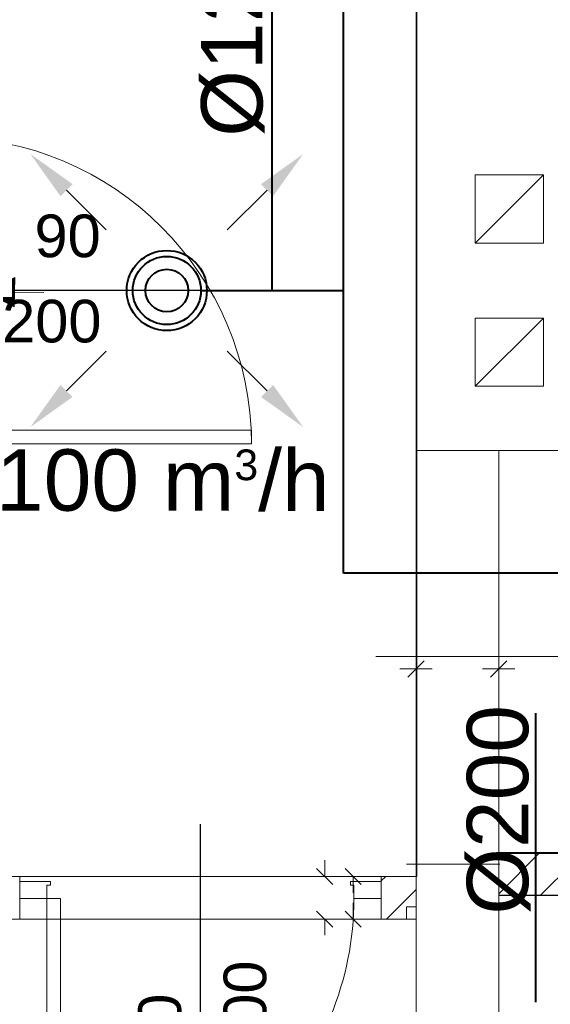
# Model space of a CAD drawing. Header units: millimetres. Extents: x 178516 to 426772, y -178579 to -115871.
# Tile 69 of 256: x 268119 to 269675, y -135039 to -132151. Entities that reach past the tile are written whole.
import ezdxf
from ezdxf.enums import TextEntityAlignment as Align

# ---------------------------------------------------------------- set-up
doc = ezdxf.new("R2010")
doc.units = ezdxf.units.MM
doc.header["$MEASUREMENT"] = 0
doc.set_wipeout_variables(frame=1)
doc.layers.get('0').update_dxf_attribs({"color": 252, "lineweight": 5})
doc.layers.add('_WE elementy podciśnieniowe', color=7, linetype='Continuous', lineweight=15, true_color=0x139b48)
for name, color, linetype, lineweight in [('IS_nawiew', 5, 'Continuous', 40), ('IS_wywiew', 1, 'Continuous', 40), ('Nowe_! NAZWY POM_Nr_pióra__19', 252, 'Continuous', 5), ('Nowe_220-A Ściany', 252, 'Continuous', 5), ('Nowe_220-A Ściany_Nr_pióra__93', 252, 'Continuous', 5), ('Nowe_820-G Rysunki Obrazki_Nr_pióra__24', 252, 'Continuous', 5), ('Nowe_Drzwi ARCHICAD_Nr_pióra__168', 252, 'Continuous', 5), ('Nowe_Nowe_220(1)-A Ściany zewnętrzne_Nr_pióra__241', 252, 'Continuous', 5), ('Nowe_Nowe_220(1)-A Ściany zewnętrzne_Nr_pióra__3', 252, 'Continuous', 5), ('Nowe_Nowe_220(1)-A Ściany zewnętrzne_Nr_pióra__57', 252, 'Continuous', 5), ('Nowe_Znaczniki drzwi ARCHICADa', 252, 'Continuous', 5), ('Nowe_Znaczniki drzwi ARCHICADa_Nr_pióra__111', 252, 'Continuous', 5), ('Nowe_Znaczniki drzwi ARCHICADa_Nr_pióra__141', 252, 'Continuous', 5)]:
    doc.layers.add(name, color=color, linetype=linetype, lineweight=lineweight)
doc.styles.add('GENERATED_STYLE_1', font='arial.ttf')
doc.styles.add('WE12', font='arial.ttf')
doc.styles.add('WE2', font='arial.ttf')

# ---------------------------------------------------------------- blocks, each defined once
blk = doc.blocks.new('D Marker 11_28')
at = {"layer": 'Nowe_Znaczniki drzwi ARCHICADa_Nr_pióra__111', "color": 7, "linetype": 'Continuous', "lineweight": 25}
blk.add_line((0, -927.4), (0, 153.6), dxfattribs=at)
at = {"layer": 'Nowe_Znaczniki drzwi ARCHICADa_Nr_pióra__141', "color": 7, "linetype": 'Continuous', "lineweight": 25}
for start, end in [(0, 180), (180, 0)]:
    blk.add_arc((0, -1052.4), 125, start, end, dxfattribs=at)
at = {"layer": 'Nowe_Znaczniki drzwi ARCHICADa_Nr_pióra__141', "color": 7, "lineweight": 25, "style": 'GENERATED_STYLE_1'}
for tag, rotation, p in [('AC_MarkerText_4', 90, (-19.6, -537.9)), ('AC_WIDO_B_SIZE', 90, (230.4, -537.9)), ('AC_MarkerText_1', 360, (-109.1, -1114.9))]:
    blk.add_attdef(tag, text='', height=125, rotation=rotation, dxfattribs=at).set_placement(p, align=Align.BOTTOM_LEFT)
blk = doc.blocks.new('D Marker 11_4')
at = {"layer": 'Nowe_Znaczniki drzwi ARCHICADa_Nr_pióra__111', "color": 7, "linetype": 'Continuous', "lineweight": 25}
blk.add_line((0, -1001.3), (0, 153.6), dxfattribs=at)
at = {"layer": 'Nowe_Znaczniki drzwi ARCHICADa_Nr_pióra__141', "color": 7, "lineweight": 25, "style": 'GENERATED_STYLE_1'}
for tag, p in [('AC_WIDO_B_SIZE', (-230.4, -253.3)), ('AC_MarkerText_4', (19.6, -348.2))]:
    blk.add_attdef(tag, text='', height=125, rotation=270, dxfattribs=at).set_placement(p, align=Align.BOTTOM_LEFT)
blk = doc.blocks.new('podkład 20251118')
at = {"color": 252, "linetype": 'Continuous', "lineweight": 5}
for p, q in [((269257.5, -134079.5), (269305, -134032)), ((269305, -134032), (269257.5, -134079.5)), ((269500, -134079.5), (269547.5, -134032)), ((269547.5, -134032), (269500, -134079.5)), ((269281.3, -134055.7), (269233.8, -134055.7)), ((269281.3, -134055.7), (269328.8, -134055.7)), ((269523.7, -134055.7), (269476.2, -134055.7)), ((269523.7, -134055.7), (269571.2, -134055.7)), ((268989.8, -134640.8), (269037.3, -134688.3)), ((269013.5, -134664.5), (269013.5, -134617)), ((269121, -134688.3), (269073.5, -134640.8)), ((269097.3, -134664.5), (269097.3, -134712)), ((269097.3, -134789.5), (269097.3, -134742)), ((269037.3, -134813.3), (268989.8, -134765.8)), ((269073.5, -134765.8), (269121, -134813.3)), ((269013.5, -134789.5), (269013.5, -134837))]:
    blk.add_line(p, q, dxfattribs=at)
at = {"layer": 'Nowe_! NAZWY POM_Nr_pióra__19', "color": 252, "linetype": 'Continuous', "lineweight": 5}
for p, q in [((269283.7, -134664.5), (269283.7, -131034.5)), ((269843.7, -133414.9), (269523.7, -133414.9)), ((269523.7, -133414.9), (269523.7, -134597.3)), ((269523.7, -134597.3), (271908.7, -134594.5)), ((267915.3, -134664.5), (269283.7, -134664.5)), ((271908.7, -134719.5), (269523.7, -134720)), ((269523.7, -134720), (269523.7, -135060)), ((269281.3, -134753), (269253.6, -134753)), ((269253.6, -134753), (269253.6, -134789.5)), ((269281.3, -135369.5), (269281.3, -134753)), ((269253.6, -134789.5), (266173.7, -134789.5))]:
    blk.add_line(p, q, dxfattribs=at)
at = {"layer": 'Nowe_220-A Ściany', "color": 252, "linetype": 'Continuous', "lineweight": 5}
for p, q in [((269523.7, -134715.1), (269644.3, -134594.5)), ((269646.6, -134719.5), (269771.6, -134594.5)), ((269179.3, -134677.6), (269192.4, -134664.5)), ((269194.7, -134789.5), (269281.3, -134703))]:
    blk.add_line(p, q, dxfattribs=at)
at = {"layer": 'Nowe_220-A Ściany_Nr_pióra__93', "color": 252, "linetype": 'Continuous', "lineweight": 5}
for p, q in [((269954.1, -134594.5), (269523.7, -134594.5)), ((269523.7, -134594.5), (269523.7, -134719.5)), ((268119.3, -134679.5), (268119.3, -134664.5)), ((269179.3, -134679.5), (269179.3, -134664.5)), ((269281.3, -134664.5), (269179.3, -134664.5)), ((269281.3, -134789.5), (269281.3, -134664.5)), ((268119.3, -134729.5), (268119.3, -134679.5)), ((269179.3, -134729.5), (269179.3, -134679.5)), ((269523.7, -134719.5), (269954.1, -134719.5)), ((268119.3, -134789.5), (268119.3, -134729.5)), ((269179.3, -134789.5), (269179.3, -134729.5)), ((269179.3, -134789.5), (269281.3, -134789.5))]:
    blk.add_line(p, q, dxfattribs=at)
at = {"layer": 'Nowe_820-G Rysunki Obrazki_Nr_pióra__24', "color": 7, "linetype": 'Continuous', "lineweight": 15}
blk.add_line((269163.2, -134018.7), (270210.9, -134018.7), dxfattribs=at)
at = {"layer": 'Nowe_Drzwi ARCHICAD_Nr_pióra__168', "color": 252, "linetype": 'Continuous', "lineweight": 5}
for p, q in [((268798.7, -133355.5), (267898.7, -133355.5)), ((268798.7, -133395.5), (268798.7, -133355.5)), ((267898.7, -133395.5), (268798.7, -133395.5)), ((268199.3, -134679.5), (268119.3, -134679.5)), ((268119.3, -134679.5), (268119.3, -134729.5)), ((268119.3, -134729.5), (268119.3, -134679.5)), ((268209.3, -134679.5), (268199.3, -134679.5)), ((268199.3, -134729.5), (268199.3, -134689.5)), ((268199.3, -134689.5), (268209.3, -134689.5)), ((268209.3, -134689.5), (268209.3, -134679.5)), ((269099.3, -134679.5), (269089.3, -134679.5)), ((269089.3, -134679.5), (269089.3, -134689.5)), ((269089.3, -134689.5), (269099.3, -134689.5)), ((269179.3, -134679.5), (269099.3, -134679.5)), ((269099.3, -134689.5), (269099.3, -134729.5)), ((269179.3, -134729.5), (269179.3, -134679.5)), ((269179.3, -134729.5), (269179.3, -134679.5)), ((268119.3, -134729.5), (268199.3, -134729.5)), ((268239.3, -134729.5), (268199.3, -134729.5)), ((268199.3, -134729.5), (268199.3, -135629.5)), ((268239.3, -135629.5), (268239.3, -134729.5)), ((269099.3, -134729.5), (269179.3, -134729.5))]:
    blk.add_line(p, q, dxfattribs=at)
for centre, major_axis, start_param, end_param in [((267898.7, -133395.5), (636.4, 636.4), 5.497787, 7.068583), ((268199.3, -134729.5), (-636.4, 636.4), 2.356194, 3.926991)]:
    blk.add_ellipse(centre, major_axis=major_axis, ratio=1, start_param=start_param, end_param=end_param, dxfattribs=at)
at = {"layer": 'Nowe_Nowe_220(1)-A Ściany zewnętrzne_Nr_pióra__241', "color": 252, "linetype": 'Continuous', "lineweight": 5}
for p, q in [((269526.9, -133414.9), (269281.3, -133414.9)), ((269253.6, -134628), (269526.9, -134628))]:
    blk.add_line(p, q, dxfattribs=at)
at = {"layer": 'Nowe_Nowe_220(1)-A Ściany zewnętrzne_Nr_pióra__3', "color": 252, "linetype": 'Continuous', "lineweight": 5}
for p, q in [((269655.2, -132606.3), (269455.2, -132606.3)), ((269455.2, -132606.3), (269455.2, -132806.3)), ((269455.2, -132806.3), (269655.2, -132606.3)), ((269655.2, -132806.3), (269655.2, -132606.3)), ((269455.2, -132806.3), (269655.2, -132806.3)), ((269655.2, -133026.3), (269455.2, -133026.3)), ((269455.2, -133026.3), (269455.2, -133226.3)), ((269455.2, -133226.3), (269655.2, -133026.3)), ((269655.2, -133226.3), (269655.2, -133026.3)), ((269455.2, -133226.3), (269655.2, -133226.3))]:
    blk.add_line(p, q, dxfattribs=at)
at = {"layer": 'Nowe_Nowe_220(1)-A Ściany zewnętrzne_Nr_pióra__57', "color": 252, "linetype": 'Continuous', "lineweight": 5}
for p, q in [((269281.3, -135369.5), (269281.3, -130729.5)), ((269523.7, -138719.5), (269523.7, -133414.9)), ((269523.7, -133414.9), (269843.7, -133414.9))]:
    blk.add_line(p, q, dxfattribs=at)
at = {"layer": 'Nowe_Znaczniki drzwi ARCHICADa', "color": 7, "linetype": 'Continuous', "lineweight": 25}
ref = blk.add_blockref('D Marker 11_4', (267773.7, -132945.5), dxfattribs=dict(at, rotation=90))
ref.add_attrib('AC_MarkerText_4', '90', dxfattribs={"layer": 'Nowe_Znaczniki drzwi ARCHICADa_Nr_pióra__141', "color": 7, "lineweight": 25, "height": 125, "rotation": 360, "style": 'GENERATED_STYLE_1'}).set_placement((268162.7, -132885), align=Align.BOTTOM_LEFT)
ref.add_attrib('AC_WIDO_B_SIZE', '200', dxfattribs={"layer": 'Nowe_Znaczniki drzwi ARCHICADa_Nr_pióra__141', "color": 7, "lineweight": 25, "height": 125, "rotation": 360, "style": 'GENERATED_STYLE_1'}).set_placement((268067.8, -133135), align=Align.BOTTOM_LEFT)
blk.add_blockref('D Marker 11_28', (268649.3, -134664.5), dxfattribs=at).add_auto_attribs({'AC_MarkerText_1': 'D1', 'AC_MarkerText_4': '90', 'AC_WIDO_B_SIZE': '200'})
blk = doc.blocks.new('_KRATKA')
at = {"layer": '_WE elementy podciśnieniowe', "color": 114, "true_color": 0x139b48}
for p, q in [((0, 38.78), (0, 29.18)), ((0, 19.58), (-4.8, 29.18)), ((-4.8, 29.18), (4.8, 29.18)), ((4.8, 29.18), (0, 19.58)), ((0, -19.58), (0, -29.18)), ((-4.8, -29.18), (4.8, -29.18)), ((0, -38.78), (-4.8, -29.18)), ((4.8, -29.18), (0, -38.78))]:
    blk.add_line(p, q, dxfattribs=at)
blk.add_lwpolyline([(0, 29.18, 9.6, 0, 0), (0, 19.58, 0, 0, 0)], format="xyseb", dxfattribs=at)
at = {"color": 114, "lineweight": 15, "true_color": 0x139b48}
blk.add_wipeout([(-20, -10), (-20, 10), (20, 10), (20, -10)], dxfattribs=at).dxf.layer = '_WE elementy podciśnieniowe'
at = {"layer": '_WE elementy podciśnieniowe', "color": 9, "lineweight": 9, "true_color": 0xafd9aa}
for p, q in [((0.48, 0), (-12.02, 10)), ((12.98, 10), (0.48, 0)), ((0.48, -8), (-20, 8.38)), ((20, 7.62), (0.48, -8)), ((-7.02, -10), (-20, 0.38)), ((7.98, -10), (20, -0.38))]:
    blk.add_line(p, q, dxfattribs=at)
at = {"layer": '_WE elementy podciśnieniowe', "color": 114, "lineweight": 9, "true_color": 0x139b48}
for q in [(-2.02, 10), (2.98, 10)]:
    blk.add_line((0.48, 8), q, dxfattribs=at)
at = {"layer": '_WE elementy podciśnieniowe', "color": 114, "lineweight": 20, "true_color": 0x139b48}
blk.add_lwpolyline([(20, -10), (20, 10), (-20, 10), (-20, -10), (10.78, -10)], dxfattribs=at)
blk = doc.blocks.new('NAW')
at = {"layer": 'IS_nawiew', "lineweight": 20}
for p, q in [((656012824.66, 558967268.87, -2), (656012836.31, 558967257.19, -2)), ((656012824.66, 558967268.87, -2), (656012836.31, 558967257.19, -2)), ((656012883.46, 558967268.87, -2), (656012871.81, 558967257.19, -2)), ((656012883.46, 558967268.87, -2), (656012871.81, 558967257.19, -2)), ((656012824.66, 558967209.97, -2), (656012836.31, 558967221.64, -2)), ((656012824.66, 558967209.97, -2), (656012836.31, 558967221.64, -2)), ((656012883.46, 558967209.97, -2), (656012871.81, 558967221.64, -2)), ((656012883.46, 558967209.97, -2), (656012871.81, 558967221.64, -2))]:
    blk.add_line(p, q, dxfattribs=at)
at = {"layer": 'IS_nawiew'}
for centre, radius in [((656012854.06, 558967239.42), 11.75), ((656012854.06, 558967239.42), 11.75), ((656012854.06, 558967239.42), 10), ((656012854.06, 558967239.42), 10), ((656012854.06, 558967239.42, 20), 6.25), ((656012854.06, 558967239.42, 20), 6.25)]:
    blk.add_circle(centre, radius, dxfattribs=at)
for points in [[(656012822.89, 558967267.1, -2), (656012814.06, 558967279.48, -2), (656012826.43, 558967270.64, -2)], [(656012822.89, 558967267.1, -2), (656012814.06, 558967279.48, -2), (656012826.43, 558967270.64, -2)], [(656012885.23, 558967267.1, -2), (656012894.06, 558967279.48, -2), (656012881.7, 558967270.64, -2)], [(656012885.23, 558967267.1, -2), (656012894.06, 558967279.48, -2), (656012881.7, 558967270.64, -2)], [(656012822.89, 558967211.73, -2), (656012814.06, 558967199.35, -2), (656012826.43, 558967208.2, -2)], [(656012822.89, 558967211.73, -2), (656012814.06, 558967199.35, -2), (656012826.43, 558967208.2, -2)], [(656012885.23, 558967211.73, -2), (656012894.06, 558967199.35, -2), (656012881.7, 558967208.2, -2)], [(656012885.23, 558967211.73, -2), (656012894.06, 558967199.35, -2), (656012881.7, 558967208.2, -2)]]:
    blk.add_solid(points, dxfattribs=at)

msp = doc.modelspace()

# ---------------------------------------------------------------- linework, layer by layer
at = {"layer": 'IS_nawiew'}
for p, q in [((269069.1, -133774.9), (269069.1, -129619.3)), ((268650.6, -132945.5), (269069.1, -132945.5)), ((270600.8, -133774.9), (269069.1, -133774.9))]:
    msp.add_line(p, q, dxfattribs=at)
msp.add_lwpolyline([(268859.9, -132945.5), (268859.9, -131846.9), (268859.9, -131846.9)], dxfattribs=at)
at = {"layer": 'IS_wywiew'}
msp.add_lwpolyline([(269633, -135033.3), (269633, -134185), (269633, -134185)], dxfattribs=at)

# ---------------------------------------------------------------- block references
msp.add_blockref('podkład 20251118', (0, 0))

# ---------------------------------------------------------------- texts
at = {"layer": 'IS_nawiew', "insert": (268744.6, -132186.6), "char_height": 180, "width": 932.234, "attachment_point": 5, "rotation": 90, "style": 'WE12'}
msp.add_mtext('%%C125', dxfattribs=at)
at = {"layer": 'IS_nawiew', "insert": (268539, -133502.8), "char_height": 180, "attachment_point": 5, "rotation": 359.9539, "style": 'WE2'}
msp.add_mtext('100 m{\\A2;\\H0.5x;3}/h', dxfattribs=at)
at = {"layer": 'IS_wywiew', "insert": (269523.7, -134469), "char_height": 180, "width": 932.234, "attachment_point": 5, "rotation": 90, "style": 'WE12'}
msp.add_mtext('%%C200', dxfattribs=at)

# ---------------------------------------------------------------- next in the draw order: block references
at = {"layer": '_WE elementy podciśnieniowe', "xscale": 9, "yscale": 9, "zscale": 9, "rotation": 269.0275000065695}
msp.add_blockref('_KRATKA', (267841.5, -132945.5), dxfattribs=at)

# ---------------------------------------------------------------- next in the draw order: block references
at = {"layer": 'IS_nawiew', "xscale": 10, "yscale": 10, "zscale": 10}
msp.add_blockref('NAW', (-6559859990, -5589805339.6), dxfattribs=at)

doc.saveas('drawing.dxf')
